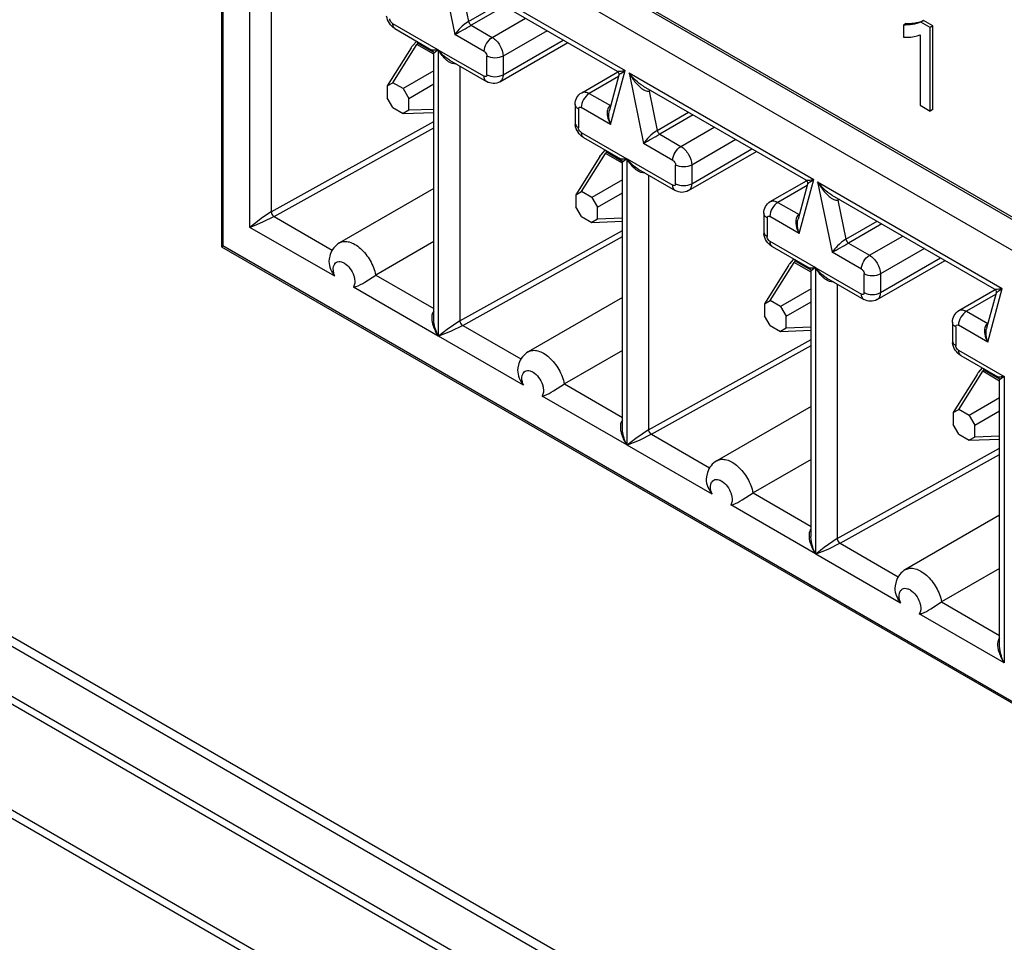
# Model space of a CAD drawing. Header units: inches. Extents: x 0 to 34, y 0 to 22.
# Tile 61 of 125: x 22.322 to 22.704, y 16.02 to 16.377. Entities that reach past the tile are written whole.
import ezdxf

# ---------------------------------------------------------------- set-up
doc = ezdxf.new("R2010")
doc.units = ezdxf.units.IN
doc.header["$LTSCALE"] = 1.87
doc.header["$MEASUREMENT"] = 0
doc.layers.get('0').update_dxf_attribs({"linetype": 'CONTINUOUS'})

msp = doc.modelspace()

# ---------------------------------------------------------------- linework, layer by layer
at = {"color": 7, "linetype": 'CONTINUOUS'}
for p, q in [((22.40052, 16.47731), (22.40052, 16.28906)), ((23.45615, 15.86781), (22.40052, 16.47731)), ((22.40105, 16.46415), (22.40105, 16.28936)), ((22.46891, 16.43702), (23.45545, 15.86741)), ((23.44501, 15.86138), (22.45847, 16.43099)), ((22.41157, 16.29655), (22.41157, 16.40865)), ((22.41984, 16.40188), (22.41984, 16.30253)), ((22.48534, 16.3986), (22.49093, 16.37127)), ((22.48534, 16.3986), (22.55687, 16.3573)), ((22.49089, 16.39341), (22.55377, 16.35709)), ((22.49316, 16.39149), (22.49626, 16.37632)), ((22.49626, 16.37632), (22.50837, 16.38331)), ((22.51015, 16.38228), (22.49727, 16.37484)), ((22.46682, 16.37554), (22.48449, 16.36534)), ((22.49727, 16.37484), (22.50545, 16.37012)), ((22.50545, 16.37012), (22.51833, 16.37756)), ((22.66575, 16.37546), (22.66469, 16.37485)), ((22.66469, 16.37485), (22.66469, 16.37018)), ((22.66575, 16.37546), (22.66742, 16.37555)), ((22.67254, 16.37663), (22.67148, 16.37602)), ((22.67508, 16.37394), (22.67148, 16.37602)), ((22.67614, 16.37455), (22.67254, 16.37663)), ((22.67614, 16.37455), (22.67508, 16.37394)), ((22.67614, 16.34222), (22.67614, 16.37455)), ((22.46774, 16.37352), (22.48206, 16.36525)), ((22.50232, 16.36469), (22.49093, 16.37127)), ((22.52668, 16.37274), (22.50962, 16.36289)), ((22.6712, 16.37109), (22.6712, 16.34385)), ((22.67508, 16.34161), (22.67508, 16.37394)), ((22.46691, 16.35259), (22.47618, 16.36738)), ((22.47453, 16.36686), (22.47616, 16.36865)), ((22.47643, 16.36782), (22.47618, 16.36738)), ((22.48276, 16.36358), (22.47618, 16.36738)), ((22.4765, 16.36797), (22.47643, 16.36782)), ((22.47664, 16.36838), (22.4765, 16.36797)), ((22.4765, 16.36797), (22.47662, 16.36794)), ((22.477, 16.36817), (22.47662, 16.36794)), ((22.47662, 16.36794), (22.4827, 16.36443)), ((22.5084, 16.35295), (22.53468, 16.36812)), ((22.50962, 16.35565), (22.53295, 16.36912)), ((22.47401, 16.36613), (22.46473, 16.35134)), ((22.47401, 16.36613), (22.47435, 16.36662)), ((22.48449, 16.36534), (22.48276, 16.36402)), ((22.48276, 16.26111), (22.48276, 16.36403)), ((22.48449, 16.36534), (22.48449, 16.25444)), ((22.48464, 16.25436), (22.48464, 16.36525)), ((22.48464, 16.36525), (22.50232, 16.35505)), ((22.48891, 16.36129), (22.50323, 16.35302)), ((22.50336, 16.35565), (22.50336, 16.36289)), ((22.50962, 16.36289), (22.50962, 16.35565)), ((22.48276, 16.35713), (22.47091, 16.35028)), ((22.49292, 16.35898), (22.49292, 16.26034)), ((22.54008, 16.34871), (22.55411, 16.35681)), ((22.55444, 16.35547), (22.55081, 16.34189)), ((22.55128, 16.33642), (22.55687, 16.3573)), ((22.55444, 16.35546), (22.55513, 16.35609)), ((22.55528, 16.3562), (22.55687, 16.3573)), ((22.55842, 16.35641), (22.56401, 16.32907)), ((22.55842, 16.35641), (22.62995, 16.31511)), ((22.46473, 16.35134), (22.46691, 16.35259)), ((22.47091, 16.35028), (22.46691, 16.35259)), ((22.47308, 16.34652), (22.48276, 16.3521)), ((22.5543, 16.35493), (22.54303, 16.34842)), ((22.46473, 16.35134), (22.46473, 16.34672)), ((22.47091, 16.35028), (22.47308, 16.34652)), ((22.54303, 16.34842), (22.55121, 16.3437)), ((22.56396, 16.35121), (22.62685, 16.3149)), ((22.56687, 16.34953), (22.56623, 16.3493)), ((22.56623, 16.3493), (22.56934, 16.33412)), ((22.46691, 16.34295), (22.46473, 16.34672)), ((22.47308, 16.3419), (22.47308, 16.34652)), ((22.53756, 16.3442), (22.53756, 16.33697)), ((22.46691, 16.34295), (22.47091, 16.34064)), ((22.47308, 16.3419), (22.47091, 16.34064)), ((22.47091, 16.34064), (22.48276, 16.34107)), ((22.48276, 16.34225), (22.47308, 16.3419)), ((22.53885, 16.34239), (22.53885, 16.33516)), ((22.55128, 16.33642), (22.5399, 16.34299)), ((22.56934, 16.33412), (22.58145, 16.34111)), ((22.6712, 16.34385), (22.67508, 16.34161)), ((22.67614, 16.34222), (22.67508, 16.34161)), ((22.41984, 16.30253), (22.48276, 16.33755)), ((22.58323, 16.34009), (22.57035, 16.33265)), ((22.42096, 16.30077), (22.48276, 16.33516)), ((22.5399, 16.33335), (22.55757, 16.32315)), ((22.57035, 16.33265), (22.57852, 16.32792)), ((22.57852, 16.32792), (22.59141, 16.33536)), ((22.54082, 16.33132), (22.55514, 16.32305)), ((22.57539, 16.3225), (22.56401, 16.32907)), ((22.59976, 16.33054), (22.5827, 16.32069)), ((22.53999, 16.3104), (22.54926, 16.32519)), ((22.54761, 16.32467), (22.54924, 16.32646)), ((22.54951, 16.32563), (22.54926, 16.32519)), ((22.55584, 16.32139), (22.54926, 16.32519)), ((22.54957, 16.32577), (22.54951, 16.32563)), ((22.54972, 16.32618), (22.54957, 16.32577)), ((22.54957, 16.32578), (22.54969, 16.32575)), ((22.55008, 16.32597), (22.54969, 16.32575)), ((22.54969, 16.32575), (22.55578, 16.32224)), ((22.58148, 16.31076), (22.60775, 16.32593)), ((22.5827, 16.31346), (22.60602, 16.32693)), ((22.54709, 16.32393), (22.53781, 16.30914)), ((22.54709, 16.32393), (22.54743, 16.32443)), ((22.55757, 16.32315), (22.55584, 16.32183)), ((22.55584, 16.21892), (22.55584, 16.32184)), ((22.55757, 16.32315), (22.55757, 16.21225)), ((22.55772, 16.21216), (22.55772, 16.32306)), ((22.55772, 16.32306), (22.57539, 16.31286)), ((22.56198, 16.3191), (22.57631, 16.31083)), ((22.57644, 16.31346), (22.57644, 16.32069)), ((22.5827, 16.32069), (22.5827, 16.31346)), ((22.55584, 16.31493), (22.54399, 16.30809)), ((22.566, 16.31678), (22.566, 16.21814)), ((22.61315, 16.30652), (22.62719, 16.31462)), ((22.62436, 16.29423), (22.62995, 16.31511)), ((22.62752, 16.31327), (22.62821, 16.3139)), ((22.62836, 16.31401), (22.62995, 16.31511)), ((22.63149, 16.31422), (22.63709, 16.28688)), ((22.63149, 16.31422), (22.70303, 16.27291)), ((22.48276, 16.3116), (22.4463, 16.29055)), ((22.53781, 16.30914), (22.53999, 16.3104)), ((22.54399, 16.30809), (22.53999, 16.3104)), ((22.54616, 16.30432), (22.55584, 16.30991)), ((22.62738, 16.31273), (22.61611, 16.30623)), ((22.62752, 16.31327), (22.62388, 16.2997)), ((22.53781, 16.30914), (22.53781, 16.30452)), ((22.54399, 16.30809), (22.54616, 16.30432)), ((22.61611, 16.30623), (22.62428, 16.3015)), ((22.63704, 16.30902), (22.69993, 16.27271)), ((22.63994, 16.30734), (22.63931, 16.3071)), ((22.63931, 16.3071), (22.64242, 16.29193)), ((22.41984, 16.30253), (22.41643, 16.3003)), ((22.53999, 16.30076), (22.53781, 16.30452)), ((22.54616, 16.2997), (22.54616, 16.30432)), ((22.61063, 16.30201), (22.61063, 16.29477)), ((22.41643, 16.29851), (22.41322, 16.29716)), ((22.41643, 16.3003), (22.41328, 16.29796)), ((22.42097, 16.30076), (22.41643, 16.29851)), ((22.42096, 16.30077), (22.44348, 16.28776)), ((22.53999, 16.30076), (22.54399, 16.29845)), ((22.54616, 16.2997), (22.54399, 16.29845)), ((22.54399, 16.29845), (22.55584, 16.29888)), ((22.55584, 16.30006), (22.54616, 16.2997)), ((22.61193, 16.3002), (22.61193, 16.29297)), ((22.62436, 16.29423), (22.61298, 16.3008)), ((22.64242, 16.29193), (22.65453, 16.29892)), ((22.41328, 16.29796), (22.41157, 16.29655)), ((22.41322, 16.29716), (22.41157, 16.29655)), ((22.44441, 16.27758), (22.41157, 16.29655)), ((22.49292, 16.26034), (22.55584, 16.29536)), ((22.65631, 16.29789), (22.64342, 16.29045)), ((22.48276, 16.29103), (22.46029, 16.27806)), ((22.49404, 16.25857), (22.55584, 16.29297)), ((22.61298, 16.29116), (22.63065, 16.28095)), ((22.6516, 16.28573), (22.66449, 16.29317)), ((22.40052, 16.28906), (22.40105, 16.28936)), ((22.40052, 16.28906), (23.45615, 15.67955)), ((23.44501, 15.68659), (22.40105, 16.28936)), ((22.61389, 16.28913), (22.62822, 16.28086)), ((22.64847, 16.28031), (22.63709, 16.28688)), ((22.64342, 16.29045), (22.6516, 16.28573)), ((22.67284, 16.28835), (22.65578, 16.2785)), ((22.44224, 16.28429), (22.44217, 16.28338)), ((22.44263, 16.28597), (22.44223, 16.28428)), ((22.61306, 16.26821), (22.62234, 16.28299)), ((22.62069, 16.28247), (22.62232, 16.28426)), ((22.62259, 16.28344), (22.62234, 16.28299)), ((22.62892, 16.2792), (22.62234, 16.28299)), ((22.62265, 16.28358), (22.62259, 16.28344)), ((22.62279, 16.28399), (22.62265, 16.28358)), ((22.62265, 16.28358), (22.62277, 16.28356)), ((22.62316, 16.28378), (22.62277, 16.28356)), ((22.62277, 16.28356), (22.62885, 16.28004)), ((22.65455, 16.26856), (22.68083, 16.28373)), ((22.65578, 16.27127), (22.6791, 16.28473)), ((22.62016, 16.28174), (22.61089, 16.26695)), ((22.62016, 16.28174), (22.6205, 16.28223)), ((22.63065, 16.28095), (22.62892, 16.27964)), ((22.62892, 16.17673), (22.62892, 16.27964)), ((22.63065, 16.28095), (22.63065, 16.17006)), ((22.6308, 16.16997), (22.6308, 16.28087)), ((22.6308, 16.28087), (22.64847, 16.27066)), ((22.45607, 16.27536), (22.46029, 16.27806)), ((22.46029, 16.27806), (22.48276, 16.26509)), ((22.63506, 16.27691), (22.64939, 16.26864)), ((22.64951, 16.27127), (22.64951, 16.2785)), ((22.65578, 16.2785), (22.65578, 16.27127)), ((22.48449, 16.25444), (22.45165, 16.27341)), ((22.62892, 16.27274), (22.61706, 16.2659)), ((22.63907, 16.27459), (22.63907, 16.17595)), ((22.68623, 16.26432), (22.70026, 16.27243)), ((22.69743, 16.25204), (22.70303, 16.27291)), ((22.70059, 16.27107), (22.70129, 16.2717)), ((22.70144, 16.27181), (22.70303, 16.27291)), ((22.55584, 16.26941), (22.51938, 16.24835)), ((22.61089, 16.26695), (22.61306, 16.26821)), ((22.61706, 16.2659), (22.61306, 16.26821)), ((22.61924, 16.26213), (22.62892, 16.26772)), ((22.70045, 16.27054), (22.68918, 16.26403)), ((22.7006, 16.27108), (22.69696, 16.25751)), ((22.61089, 16.26695), (22.61089, 16.26233)), ((22.61706, 16.2659), (22.61924, 16.26213)), ((22.68918, 16.26403), (22.69736, 16.25931)), ((22.48283, 16.2599), (22.48276, 16.26112)), ((22.49292, 16.26034), (22.48792, 16.25696)), ((22.61306, 16.25856), (22.61089, 16.26233)), ((22.61924, 16.25751), (22.61924, 16.26213)), ((22.48792, 16.25696), (22.48464, 16.25436)), ((22.49405, 16.25857), (22.48924, 16.2562)), ((22.49404, 16.25857), (22.51656, 16.24557)), ((22.61306, 16.25856), (22.61706, 16.25625)), ((22.61924, 16.25751), (22.61706, 16.25625)), ((22.61706, 16.25625), (22.62892, 16.25669)), ((22.62892, 16.25786), (22.61924, 16.25751)), ((22.68371, 16.25981), (22.68371, 16.25258)), ((22.68501, 16.258), (22.68501, 16.25077)), ((22.69743, 16.25204), (22.68605, 16.25861)), ((22.48924, 16.2562), (22.48464, 16.25436)), ((22.51749, 16.23539), (22.48464, 16.25436)), ((22.566, 16.21814), (22.62892, 16.25316)), ((22.55584, 16.24884), (22.53337, 16.23587)), ((22.56712, 16.21638), (22.62892, 16.25077)), ((22.68605, 16.24896), (22.70372, 16.23876)), ((22.68697, 16.24694), (22.70129, 16.23867)), ((22.51531, 16.24209), (22.51525, 16.24119)), ((22.51571, 16.24377), (22.51531, 16.24209)), ((22.69376, 16.24028), (22.6954, 16.24207)), ((22.69566, 16.24124), (22.69542, 16.2408)), ((22.69573, 16.24139), (22.69566, 16.24124)), ((22.69587, 16.2418), (22.69573, 16.24139)), ((22.69573, 16.24139), (22.69585, 16.24136)), ((22.69624, 16.24159), (22.69585, 16.24136)), ((22.69585, 16.24136), (22.70193, 16.23785)), ((22.69324, 16.23955), (22.68396, 16.22476)), ((22.68614, 16.22601), (22.69542, 16.2408)), ((22.69324, 16.23955), (22.69358, 16.24004)), ((22.70199, 16.237), (22.69542, 16.2408)), ((22.70372, 16.23876), (22.70199, 16.23744)), ((22.70199, 16.13453), (22.70199, 16.23745)), ((22.70372, 16.23876), (22.70372, 16.12786)), ((22.52914, 16.23316), (22.53337, 16.23587)), ((22.53337, 16.23587), (22.55584, 16.22289)), ((26.88016, 13.50076), (22.14961, 16.23212)), ((26.88578, 13.50132), (22.15524, 16.23268)), ((22.55757, 16.21225), (22.52472, 16.23121)), ((22.70199, 16.23055), (22.69014, 16.2237)), ((22.62892, 16.22721), (22.59245, 16.20616)), ((22.68396, 16.22476), (22.68614, 16.22601)), ((22.69014, 16.2237), (22.68614, 16.22601)), ((22.13297, 16.22252), (26.86352, 13.49116)), ((22.68396, 16.22476), (22.68396, 16.22014)), ((22.69014, 16.2237), (22.69232, 16.21993)), ((22.69232, 16.21993), (22.70199, 16.22552)), ((22.1311, 16.22054), (26.86164, 13.48918)), ((22.55591, 16.21771), (22.55584, 16.21892)), ((22.566, 16.21814), (22.561, 16.21477)), ((22.68614, 16.21637), (22.68396, 16.22014)), ((22.69232, 16.21531), (22.69232, 16.21993)), ((22.561, 16.21477), (22.55772, 16.21216)), ((22.56712, 16.21638), (22.56232, 16.21401)), ((22.56712, 16.21638), (22.58964, 16.20338)), ((22.68614, 16.21637), (22.69014, 16.21406)), ((22.69232, 16.21531), (22.69014, 16.21406)), ((22.69014, 16.21406), (22.70199, 16.21449)), ((22.70199, 16.21567), (22.69232, 16.21531)), ((22.56232, 16.21401), (22.55772, 16.21216)), ((22.59057, 16.1932), (22.55772, 16.21216)), ((22.63907, 16.17595), (22.70199, 16.21097)), ((22.62892, 16.20665), (22.60645, 16.19367)), ((22.64019, 16.17419), (22.70199, 16.20858)), ((22.58839, 16.1999), (22.58832, 16.19899)), ((22.58879, 16.20158), (22.58839, 16.1999)), ((22.60222, 16.19097), (22.60645, 16.19367)), ((22.60645, 16.19367), (22.62892, 16.1807)), ((26.84382, 13.45831), (22.11328, 16.18967)), ((22.63065, 16.17006), (22.5978, 16.18902)), ((26.84305, 13.45565), (22.1125, 16.187)), ((22.70199, 16.18502), (22.66553, 16.16397)), ((22.62899, 16.17551), (22.62891, 16.17673)), ((22.63408, 16.17257), (22.6308, 16.16997)), ((22.63907, 16.17595), (22.63408, 16.17257)), ((22.6402, 16.17418), (22.6354, 16.17181)), ((22.64019, 16.17419), (22.66272, 16.16118)), ((22.6354, 16.17181), (22.6308, 16.16997)), ((22.66364, 16.151), (22.6308, 16.16997)), ((22.70199, 16.16445), (22.67952, 16.15148)), ((22.66147, 16.15771), (22.6614, 16.1568)), ((22.66186, 16.15939), (22.66146, 16.1577)), ((22.6753, 16.14878), (22.67952, 16.15148)), ((22.67952, 16.15148), (22.70199, 16.1385)), ((22.70372, 16.12786), (22.67088, 16.14683)), ((22.70206, 16.13332), (22.70199, 16.13454))]:
    msp.add_line(p, q, dxfattribs=at)
for points in [[(22.48205, 16.36525), (22.48213, 16.3652), (22.48231, 16.36506), (22.48247, 16.36488), (22.4826, 16.36468), (22.48269, 16.36446), (22.48275, 16.36424), (22.48276, 16.36402)], [(22.55376, 16.3571), (22.55385, 16.35705), (22.55404, 16.3569)], [(22.55404, 16.3569), (22.55421, 16.3567), (22.55435, 16.35647), (22.55445, 16.3562), (22.55449, 16.35593), (22.55448, 16.35567), (22.55444, 16.35546)], [(22.55513, 16.32306), (22.55521, 16.32301), (22.55539, 16.32286), (22.55555, 16.32269), (22.55568, 16.32249), (22.55577, 16.32227), (22.55582, 16.32204), (22.55584, 16.32183)], [(22.62684, 16.31491), (22.62692, 16.31485), (22.62711, 16.3147)], [(22.62711, 16.3147), (22.62729, 16.31451), (22.62743, 16.31427), (22.62752, 16.31401), (22.62757, 16.31374), (22.62756, 16.31347), (22.62752, 16.31327)], [(22.62821, 16.28087), (22.62829, 16.28081), (22.62847, 16.28067), (22.62863, 16.28049), (22.62875, 16.28029), (22.62885, 16.28007), (22.6289, 16.27985), (22.62892, 16.27964)], [(22.69992, 16.27271), (22.7, 16.27266), (22.70019, 16.27251)], [(22.70019, 16.27251), (22.70036, 16.27231), (22.7005, 16.27208), (22.7006, 16.27182), (22.70064, 16.27154), (22.70064, 16.27128), (22.7006, 16.27107)], [(22.70128, 16.23867), (22.70137, 16.23862), (22.70155, 16.23848), (22.7017, 16.2383), (22.70183, 16.2381), (22.70192, 16.23788), (22.70198, 16.23766), (22.70199, 16.23744)]]:
    msp.add_lwpolyline(points, dxfattribs=at)
for centre, radius, start, end in [((22.28918, 16.73629), 0.41707, 298.9296, 299.929), ((22.48228, 16.36073), 0.00988, 141.6309, 143.3799), ((22.54351, 16.33697), 0.00596, 180.0525, 187.3232), ((22.36226, 16.6941), 0.41707, 298.9296, 299.929), ((22.55536, 16.31854), 0.00988, 141.6309, 143.3799), ((22.61659, 16.29478), 0.00596, 180.0525, 187.3232), ((22.43534, 16.65191), 0.41707, 298.9296, 299.929), ((22.44644, 16.28098), 0.00248, 144.9659, 151.3105), ((22.62843, 16.27634), 0.00988, 141.6309, 143.3799), ((22.49182, 16.26173), 0.00985, 188.0901, 191.3243), ((22.68967, 16.25259), 0.00596, 180.0525, 187.3232), ((22.51952, 16.23879), 0.00248, 144.9659, 151.3105), ((22.70151, 16.23415), 0.00988, 141.6309, 143.3799), ((22.56489, 16.21954), 0.00985, 188.0901, 191.3243), ((22.5926, 16.19659), 0.00248, 144.9659, 151.3105), ((22.63797, 16.17734), 0.00985, 188.0901, 191.3243), ((22.66567, 16.1544), 0.00248, 144.9659, 151.3105), ((22.71105, 16.13515), 0.00985, 188.0901, 191.3243)]:
    msp.add_arc(centre, radius, start, end, dxfattribs=at)
for points, knots in [([(22.46774, 16.37352), (22.46687, 16.37402), (22.46539, 16.37547), (22.46466, 16.37741), (22.46453, 16.37841)], [0, 0, 0, 0, 0.498876, 1, 1, 1, 1]), ([(22.46682, 16.37554), (22.46667, 16.37563), (22.46613, 16.37609), (22.46578, 16.37681), (22.46578, 16.37735)], [0, 0, 0, 0, 0.240527, 1, 1, 1, 1]), ([(22.46682, 16.37554), (22.46682, 16.37512), (22.46692, 16.37434), (22.46744, 16.37369), (22.46774, 16.37352)], [0, 0, 0, 0, 0.550791, 1, 1, 1, 1]), ([(22.49626, 16.37632), (22.49509, 16.37564), (22.49321, 16.37401), (22.49155, 16.37218), (22.49093, 16.37127)], [0, 0, 0, 0, 0.551565, 1, 1, 1, 1]), ([(22.49626, 16.37632), (22.49636, 16.37586), (22.49668, 16.37529), (22.49715, 16.37491), (22.49727, 16.37484)], [0, 0, 0, 0, 0.772033, 1, 1, 1, 1]), ([(22.67148, 16.37602), (22.67043, 16.3756), (22.66817, 16.37505), (22.66586, 16.37488), (22.66469, 16.37485)], [0, 0, 0, 0, 0.489418, 1, 1, 1, 1]), ([(22.66742, 16.37555), (22.66787, 16.37558), (22.66961, 16.37576), (22.67134, 16.37615), (22.67254, 16.37663)], [0, 0, 0, 0, 0.256619, 1, 1, 1, 1]), ([(22.66469, 16.37018), (22.66526, 16.37016), (22.66745, 16.37015), (22.66968, 16.3705), (22.6712, 16.37109)], [0, 0, 0, 0, 0.260354, 1, 1, 1, 1]), ([(22.50232, 16.36469), (22.50232, 16.36577), (22.50305, 16.36789), (22.50452, 16.36958), (22.50545, 16.37012)], [0, 0, 0, 0, 0.49985, 1, 1, 1, 1]), ([(22.50545, 16.37012), (22.50669, 16.3694), (22.50865, 16.36714), (22.50962, 16.36432), (22.50962, 16.36289)], [0, 0, 0, 0, 0.499865, 1, 1, 1, 1]), ([(22.48449, 16.36534), (22.48399, 16.36524), (22.48321, 16.36512), (22.48232, 16.3651), (22.48205, 16.36525)], [0, 0, 0, 0, 0.618643, 1, 1, 1, 1]), ([(22.50232, 16.36469), (22.50246, 16.36461), (22.50301, 16.36415), (22.50336, 16.36343), (22.50336, 16.36289)], [0, 0, 0, 0, 0.240527, 1, 1, 1, 1]), ([(22.49142, 16.35984), (22.49042, 16.35972), (22.48902, 16.3603), (22.48795, 16.36112), (22.48768, 16.36135)], [0, 0, 0, 0, 0.738226, 1, 1, 1, 1]), ([(22.50962, 16.36289), (22.50869, 16.36235), (22.50649, 16.36192), (22.50429, 16.36235), (22.50336, 16.36289)], [0, 0, 0, 0, 0.499856, 1, 1, 1, 1]), ([(22.50336, 16.35565), (22.50336, 16.35541), (22.50316, 16.35479), (22.50253, 16.35493), (22.50232, 16.35505)], [0, 0, 0, 0, 0.499985, 1, 1, 1, 1]), ([(22.50336, 16.35565), (22.50429, 16.35512), (22.50649, 16.35469), (22.50869, 16.35512), (22.50962, 16.35565)], [0, 0, 0, 0, 0.499856, 1, 1, 1, 1]), ([(22.50962, 16.35565), (22.50962, 16.35509), (22.50949, 16.35404), (22.5088, 16.35318), (22.5084, 16.35295)], [0, 0, 0, 0, 0.550796, 1, 1, 1, 1]), ([(22.55376, 16.3571), (22.5539, 16.35702), (22.5543, 16.35699), (22.55533, 16.35702), (22.55623, 16.35717), (22.55687, 16.3573)], [0, 0, 0, 0, 0.144049, 0.369274, 1, 1, 1, 1]), ([(22.55842, 16.35641), (22.55914, 16.35508), (22.56078, 16.35265), (22.56292, 16.3505), (22.56417, 16.34981)], [0, 0, 0, 0, 0.513889, 1, 1, 1, 1]), ([(22.50323, 16.35302), (22.50293, 16.3532), (22.50242, 16.35384), (22.50232, 16.35463), (22.50232, 16.35505)], [0, 0, 0, 0, 0.449222, 1, 1, 1, 1]), ([(22.5084, 16.35295), (22.50763, 16.3525), (22.5058, 16.35204), (22.50401, 16.35258), (22.50323, 16.35302)], [0, 0, 0, 0, 0.500369, 1, 1, 1, 1]), ([(22.53756, 16.3442), (22.53756, 16.34509), (22.53798, 16.34691), (22.5393, 16.34827), (22.54008, 16.34871)], [0, 0, 0, 0, 0.499568, 1, 1, 1, 1]), ([(22.54303, 16.34842), (22.5421, 16.34788), (22.54063, 16.34619), (22.5399, 16.34407), (22.5399, 16.34299)], [0, 0, 0, 0, 0.499862, 1, 1, 1, 1]), ([(22.54008, 16.34871), (22.54048, 16.34894), (22.54157, 16.34911), (22.54254, 16.3487), (22.54303, 16.34842)], [0, 0, 0, 0, 0.449211, 1, 1, 1, 1]), ([(22.56417, 16.34981), (22.56434, 16.34971), (22.56497, 16.34939), (22.56573, 16.34919), (22.56623, 16.3493)], [0, 0, 0, 0, 0.278875, 1, 1, 1, 1]), ([(22.53885, 16.34239), (22.53849, 16.3426), (22.53786, 16.34309), (22.53756, 16.34385), (22.53756, 16.3442)], [0, 0, 0, 0, 0.550784, 1, 1, 1, 1]), ([(22.53885, 16.34239), (22.53885, 16.34264), (22.53905, 16.34326), (22.53968, 16.34312), (22.5399, 16.34299)], [0, 0, 0, 0, 0.499985, 1, 1, 1, 1]), ([(22.55121, 16.3437), (22.55074, 16.34343), (22.55, 16.3424), (22.54991, 16.34122), (22.54994, 16.34061)], [0, 0, 0, 0, 0.469576, 1, 1, 1, 1]), ([(22.54994, 16.34061), (22.54995, 16.34025), (22.55014, 16.33879), (22.55071, 16.33739), (22.55128, 16.33642)], [0, 0, 0, 0, 0.242651, 1, 1, 1, 1]), ([(22.53756, 16.33697), (22.53756, 16.33662), (22.53786, 16.33585), (22.53849, 16.33537), (22.53885, 16.33516)], [0, 0, 0, 0, 0.449229, 1, 1, 1, 1]), ([(22.54082, 16.33132), (22.53995, 16.33182), (22.53847, 16.33328), (22.53773, 16.33522), (22.53761, 16.33621)], [0, 0, 0, 0, 0.498876, 1, 1, 1, 1]), ([(22.5399, 16.33335), (22.53975, 16.33344), (22.53921, 16.3339), (22.53885, 16.33462), (22.53885, 16.33516)], [0, 0, 0, 0, 0.240527, 1, 1, 1, 1]), ([(22.5399, 16.33335), (22.5399, 16.33293), (22.54, 16.33214), (22.54052, 16.3315), (22.54081, 16.33132)], [0, 0, 0, 0, 0.550791, 1, 1, 1, 1]), ([(22.56934, 16.33412), (22.56817, 16.33344), (22.56629, 16.33181), (22.56463, 16.32998), (22.56401, 16.32907)], [0, 0, 0, 0, 0.551565, 1, 1, 1, 1]), ([(22.56934, 16.33412), (22.56943, 16.33366), (22.56975, 16.3331), (22.57023, 16.33272), (22.57035, 16.33265)], [0, 0, 0, 0, 0.772033, 1, 1, 1, 1]), ([(22.57539, 16.3225), (22.57539, 16.32357), (22.57613, 16.32569), (22.57759, 16.32739), (22.57852, 16.32792)], [0, 0, 0, 0, 0.49985, 1, 1, 1, 1]), ([(22.57852, 16.32792), (22.57976, 16.32721), (22.58172, 16.32495), (22.5827, 16.32212), (22.5827, 16.32069)], [0, 0, 0, 0, 0.499865, 1, 1, 1, 1]), ([(22.55757, 16.32315), (22.55707, 16.32305), (22.55628, 16.32293), (22.5554, 16.3229), (22.55513, 16.32306)], [0, 0, 0, 0, 0.618643, 1, 1, 1, 1]), ([(22.57539, 16.3225), (22.57554, 16.32241), (22.57609, 16.32195), (22.57644, 16.32123), (22.57644, 16.32069)], [0, 0, 0, 0, 0.240527, 1, 1, 1, 1]), ([(22.5645, 16.31765), (22.5635, 16.31753), (22.5621, 16.3181), (22.56103, 16.31892), (22.56076, 16.31916)], [0, 0, 0, 0, 0.738226, 1, 1, 1, 1]), ([(22.5827, 16.32069), (22.58177, 16.32016), (22.57957, 16.31973), (22.57737, 16.32016), (22.57644, 16.32069)], [0, 0, 0, 0, 0.499856, 1, 1, 1, 1]), ([(22.57644, 16.31346), (22.57644, 16.31321), (22.57624, 16.31259), (22.57561, 16.31273), (22.57539, 16.31286)], [0, 0, 0, 0, 0.499985, 1, 1, 1, 1]), ([(22.57644, 16.31346), (22.57737, 16.31292), (22.57957, 16.3125), (22.58177, 16.31292), (22.5827, 16.31346)], [0, 0, 0, 0, 0.499856, 1, 1, 1, 1]), ([(22.5827, 16.31346), (22.5827, 16.3129), (22.58256, 16.31185), (22.58188, 16.31099), (22.58148, 16.31076)], [0, 0, 0, 0, 0.550796, 1, 1, 1, 1]), ([(22.62684, 16.31491), (22.62697, 16.31483), (22.62738, 16.3148), (22.62841, 16.31483), (22.6293, 16.31498), (22.62995, 16.31511)], [0, 0, 0, 0, 0.144049, 0.369274, 1, 1, 1, 1]), ([(22.63149, 16.31422), (22.63222, 16.31289), (22.63386, 16.31045), (22.63599, 16.30831), (22.63724, 16.30761)], [0, 0, 0, 0, 0.513889, 1, 1, 1, 1]), ([(22.57631, 16.31083), (22.57601, 16.311), (22.5755, 16.31165), (22.57539, 16.31243), (22.57539, 16.31286)], [0, 0, 0, 0, 0.449222, 1, 1, 1, 1]), ([(22.58148, 16.31076), (22.5807, 16.31031), (22.57887, 16.30984), (22.57708, 16.31038), (22.57631, 16.31083)], [0, 0, 0, 0, 0.500369, 1, 1, 1, 1]), ([(22.61063, 16.30201), (22.61063, 16.3029), (22.61106, 16.30472), (22.61238, 16.30607), (22.61315, 16.30652)], [0, 0, 0, 0, 0.499568, 1, 1, 1, 1]), ([(22.61611, 16.30623), (22.61518, 16.30569), (22.61371, 16.30399), (22.61298, 16.30187), (22.61298, 16.3008)], [0, 0, 0, 0, 0.499862, 1, 1, 1, 1]), ([(22.61315, 16.30652), (22.61355, 16.30675), (22.61464, 16.30691), (22.61562, 16.30651), (22.61611, 16.30623)], [0, 0, 0, 0, 0.449211, 1, 1, 1, 1]), ([(22.63724, 16.30761), (22.63742, 16.30752), (22.63805, 16.3072), (22.6388, 16.307), (22.63931, 16.3071)], [0, 0, 0, 0, 0.278875, 1, 1, 1, 1]), ([(22.41984, 16.30253), (22.41984, 16.30237), (22.41998, 16.30167), (22.42042, 16.301), (22.42089, 16.30072)], [0, 0, 0, 0, 0.232913, 1, 1, 1, 1]), ([(22.61193, 16.3002), (22.61156, 16.30041), (22.61094, 16.30089), (22.61063, 16.30166), (22.61063, 16.30201)], [0, 0, 0, 0, 0.550784, 1, 1, 1, 1]), ([(22.61193, 16.3002), (22.61193, 16.30045), (22.61213, 16.30106), (22.61276, 16.30092), (22.61298, 16.3008)], [0, 0, 0, 0, 0.499985, 1, 1, 1, 1]), ([(22.62428, 16.3015), (22.62381, 16.30123), (22.62308, 16.30021), (22.62299, 16.29903), (22.62301, 16.29842)], [0, 0, 0, 0, 0.469576, 1, 1, 1, 1]), ([(22.62301, 16.29842), (22.62303, 16.29806), (22.62321, 16.29659), (22.62379, 16.29519), (22.62436, 16.29423)], [0, 0, 0, 0, 0.242651, 1, 1, 1, 1]), ([(22.61063, 16.29477), (22.61063, 16.29443), (22.61094, 16.29366), (22.61156, 16.29318), (22.61193, 16.29297)], [0, 0, 0, 0, 0.449229, 1, 1, 1, 1]), ([(22.44629, 16.29054), (22.44543, 16.29004), (22.44389, 16.28871), (22.44295, 16.28691), (22.44263, 16.28597)], [0, 0, 0, 0, 0.500993, 1, 1, 1, 1]), ([(22.4463, 16.29054), (22.44682, 16.29085), (22.4481, 16.29122), (22.4502, 16.29095), (22.45238, 16.28997), (22.45534, 16.28774), (22.45839, 16.28381), (22.4599, 16.28002), (22.46029, 16.27806)], [0, 0, 0, 0, 0.087005, 0.184365, 0.297407, 0.426126, 0.713337, 1, 1, 1, 1]), ([(22.61389, 16.28913), (22.61303, 16.28963), (22.61154, 16.29109), (22.61081, 16.29303), (22.61068, 16.29402)], [0, 0, 0, 0, 0.498876, 1, 1, 1, 1]), ([(22.61298, 16.29116), (22.61283, 16.29124), (22.61228, 16.2917), (22.61193, 16.29243), (22.61193, 16.29297)], [0, 0, 0, 0, 0.240527, 1, 1, 1, 1]), ([(22.61298, 16.29116), (22.61298, 16.29073), (22.61308, 16.28995), (22.61359, 16.2893), (22.61389, 16.28913)], [0, 0, 0, 0, 0.550791, 1, 1, 1, 1]), ([(22.64242, 16.29193), (22.64124, 16.29125), (22.63937, 16.28962), (22.63771, 16.28779), (22.63709, 16.28688)], [0, 0, 0, 0, 0.551565, 1, 1, 1, 1]), ([(22.64242, 16.29193), (22.64251, 16.29147), (22.64283, 16.2909), (22.64331, 16.29052), (22.64342, 16.29045)], [0, 0, 0, 0, 0.772033, 1, 1, 1, 1]), ([(22.44441, 16.28241), (22.44459, 16.28266), (22.44507, 16.28311), (22.44605, 16.28337), (22.44714, 16.28319), (22.44872, 16.28242), (22.45049, 16.28065), (22.45145, 16.27883), (22.45179, 16.27783)], [0, 0, 0, 0, 0.091088, 0.182804, 0.28615, 0.406728, 0.69233, 1, 1, 1, 1]), ([(22.64847, 16.28031), (22.64847, 16.28138), (22.6492, 16.2835), (22.65067, 16.28519), (22.6516, 16.28573)], [0, 0, 0, 0, 0.49985, 1, 1, 1, 1]), ([(22.6516, 16.28573), (22.65284, 16.28502), (22.6548, 16.28276), (22.65578, 16.27993), (22.65578, 16.2785)], [0, 0, 0, 0, 0.499865, 1, 1, 1, 1]), ([(22.44441, 16.27758), (22.44425, 16.27801), (22.4438, 16.27947), (22.44374, 16.28121), (22.44427, 16.28217)], [0, 0, 0, 0, 0.292671, 1, 1, 1, 1]), ([(22.63065, 16.28095), (22.63015, 16.28086), (22.62936, 16.28074), (22.62848, 16.28071), (22.62821, 16.28086)], [0, 0, 0, 0, 0.618643, 1, 1, 1, 1]), ([(22.64847, 16.28031), (22.64862, 16.28022), (22.64916, 16.27976), (22.64951, 16.27904), (22.64951, 16.2785)], [0, 0, 0, 0, 0.240527, 1, 1, 1, 1]), ([(22.45179, 16.27783), (22.45193, 16.27741), (22.45231, 16.27598), (22.45225, 16.27427), (22.45165, 16.27341)], [0, 0, 0, 0, 0.297086, 1, 1, 1, 1]), ([(22.45165, 16.27341), (22.45199, 16.27344), (22.45358, 16.27378), (22.45499, 16.27467), (22.45607, 16.27536)], [0, 0, 0, 0, 0.210289, 1, 1, 1, 1]), ([(22.63758, 16.27545), (22.63658, 16.27534), (22.63517, 16.27591), (22.63411, 16.27673), (22.63383, 16.27696)], [0, 0, 0, 0, 0.738226, 1, 1, 1, 1]), ([(22.65578, 16.2785), (22.65485, 16.27796), (22.65265, 16.27754), (22.65044, 16.27796), (22.64951, 16.2785)], [0, 0, 0, 0, 0.499856, 1, 1, 1, 1]), ([(22.69992, 16.27271), (22.70005, 16.27264), (22.70045, 16.2726), (22.70149, 16.27263), (22.70238, 16.27279), (22.70303, 16.27291)], [0, 0, 0, 0, 0.144049, 0.369274, 1, 1, 1, 1]), ([(22.64951, 16.27127), (22.64951, 16.27102), (22.64932, 16.2704), (22.64868, 16.27054), (22.64847, 16.27066)], [0, 0, 0, 0, 0.499985, 1, 1, 1, 1]), ([(22.64939, 16.26864), (22.64909, 16.26881), (22.64857, 16.26945), (22.64847, 16.27024), (22.64847, 16.27066)], [0, 0, 0, 0, 0.449222, 1, 1, 1, 1]), ([(22.65455, 16.26856), (22.65378, 16.26812), (22.65195, 16.26765), (22.65016, 16.26819), (22.64939, 16.26864)], [0, 0, 0, 0, 0.500369, 1, 1, 1, 1]), ([(22.64951, 16.27127), (22.65044, 16.27073), (22.65265, 16.2703), (22.65485, 16.27073), (22.65578, 16.27127)], [0, 0, 0, 0, 0.499856, 1, 1, 1, 1]), ([(22.65578, 16.27127), (22.65578, 16.2707), (22.65564, 16.26965), (22.65495, 16.26879), (22.65456, 16.26856)], [0, 0, 0, 0, 0.550796, 1, 1, 1, 1]), ([(22.48276, 16.2641), (22.48257, 16.26386), (22.48192, 16.26271), (22.48193, 16.26132), (22.48207, 16.26034)], [0, 0, 0, 0, 0.237942, 1, 1, 1, 1]), ([(22.68371, 16.25981), (22.68371, 16.2607), (22.68414, 16.26252), (22.68546, 16.26388), (22.68623, 16.26432)], [0, 0, 0, 0, 0.499568, 1, 1, 1, 1]), ([(22.68918, 16.26403), (22.68825, 16.26349), (22.68679, 16.2618), (22.68605, 16.25968), (22.68605, 16.25861)], [0, 0, 0, 0, 0.499862, 1, 1, 1, 1]), ([(22.68623, 16.26432), (22.68663, 16.26455), (22.68772, 16.26472), (22.6887, 16.26431), (22.68918, 16.26403)], [0, 0, 0, 0, 0.449211, 1, 1, 1, 1]), ([(22.49292, 16.26034), (22.49292, 16.26017), (22.49306, 16.25947), (22.4935, 16.25881), (22.49396, 16.25853)], [0, 0, 0, 0, 0.232913, 1, 1, 1, 1]), ([(22.48216, 16.2598), (22.48225, 16.25933), (22.48277, 16.25744), (22.48367, 16.25567), (22.48449, 16.25444)], [0, 0, 0, 0, 0.244808, 1, 1, 1, 1]), ([(22.68501, 16.258), (22.68464, 16.25822), (22.68401, 16.2587), (22.68371, 16.25947), (22.68371, 16.25981)], [0, 0, 0, 0, 0.550784, 1, 1, 1, 1]), ([(22.68501, 16.258), (22.68501, 16.25825), (22.6852, 16.25887), (22.68584, 16.25873), (22.68605, 16.25861)], [0, 0, 0, 0, 0.499985, 1, 1, 1, 1]), ([(22.69736, 16.25931), (22.69689, 16.25904), (22.69615, 16.25802), (22.69606, 16.25684), (22.69609, 16.25622)], [0, 0, 0, 0, 0.469576, 1, 1, 1, 1]), ([(22.69609, 16.25622), (22.69611, 16.25587), (22.69629, 16.2544), (22.69687, 16.253), (22.69743, 16.25204)], [0, 0, 0, 0, 0.242651, 1, 1, 1, 1]), ([(22.68371, 16.25258), (22.68371, 16.25224), (22.68401, 16.25147), (22.68464, 16.25098), (22.68501, 16.25077)], [0, 0, 0, 0, 0.449229, 1, 1, 1, 1]), ([(22.51937, 16.24835), (22.5199, 16.24865), (22.52118, 16.24903), (22.52328, 16.24876), (22.52545, 16.24778), (22.52842, 16.24555), (22.53147, 16.24161), (22.53298, 16.23783), (22.53337, 16.23587)], [0, 0, 0, 0, 0.087005, 0.184365, 0.297407, 0.426126, 0.713337, 1, 1, 1, 1]), ([(22.68697, 16.24694), (22.68611, 16.24744), (22.68462, 16.24889), (22.68389, 16.25083), (22.68376, 16.25183)], [0, 0, 0, 0, 0.498876, 1, 1, 1, 1]), ([(22.68605, 16.24896), (22.6859, 16.24905), (22.68536, 16.24951), (22.68501, 16.25023), (22.68501, 16.25077)], [0, 0, 0, 0, 0.240527, 1, 1, 1, 1]), ([(22.68605, 16.24896), (22.68605, 16.24854), (22.68615, 16.24776), (22.68667, 16.24711), (22.68697, 16.24694)], [0, 0, 0, 0, 0.550791, 1, 1, 1, 1]), ([(22.51937, 16.24835), (22.51851, 16.24785), (22.51697, 16.24651), (22.51602, 16.24471), (22.51571, 16.24377)], [0, 0, 0, 0, 0.500993, 1, 1, 1, 1]), ([(22.51749, 16.24021), (22.51767, 16.24047), (22.51815, 16.24091), (22.51913, 16.24117), (22.52021, 16.241), (22.5218, 16.24023), (22.52356, 16.23845), (22.52453, 16.23663), (22.52487, 16.23564)], [0, 0, 0, 0, 0.091088, 0.182804, 0.28615, 0.406728, 0.69233, 1, 1, 1, 1]), ([(22.51749, 16.23539), (22.51733, 16.23581), (22.51687, 16.23728), (22.51682, 16.23902), (22.51735, 16.23998)], [0, 0, 0, 0, 0.292671, 1, 1, 1, 1]), ([(22.70372, 16.23876), (22.70323, 16.23866), (22.70244, 16.23854), (22.70156, 16.23852), (22.70128, 16.23867)], [0, 0, 0, 0, 0.618643, 1, 1, 1, 1]), ([(22.52487, 16.23564), (22.52501, 16.23521), (22.52538, 16.23379), (22.52533, 16.23208), (22.52472, 16.23121)], [0, 0, 0, 0, 0.297086, 1, 1, 1, 1]), ([(22.52472, 16.23121), (22.52506, 16.23124), (22.52666, 16.23158), (22.52806, 16.23247), (22.52914, 16.23316)], [0, 0, 0, 0, 0.210289, 1, 1, 1, 1]), ([(22.55584, 16.22191), (22.55564, 16.22167), (22.555, 16.22052), (22.55501, 16.21913), (22.55514, 16.21815)], [0, 0, 0, 0, 0.237942, 1, 1, 1, 1]), ([(22.566, 16.21814), (22.566, 16.21798), (22.56614, 16.21728), (22.56657, 16.21662), (22.56704, 16.21634)], [0, 0, 0, 0, 0.232913, 1, 1, 1, 1]), ([(22.55524, 16.2176), (22.55533, 16.21713), (22.55584, 16.21524), (22.55675, 16.21348), (22.55757, 16.21225)], [0, 0, 0, 0, 0.244808, 1, 1, 1, 1]), ([(22.59245, 16.20616), (22.59297, 16.20646), (22.59426, 16.20683), (22.59635, 16.20656), (22.59853, 16.20558), (22.6015, 16.20335), (22.60455, 16.19942), (22.60606, 16.19563), (22.60645, 16.19367)], [0, 0, 0, 0, 0.087005, 0.184365, 0.297407, 0.426126, 0.713337, 1, 1, 1, 1]), ([(22.59245, 16.20616), (22.59159, 16.20566), (22.59004, 16.20432), (22.5891, 16.20252), (22.58879, 16.20158)], [0, 0, 0, 0, 0.500993, 1, 1, 1, 1]), ([(22.59057, 16.1932), (22.5904, 16.19362), (22.58995, 16.19508), (22.58989, 16.19682), (22.59042, 16.19779)], [0, 0, 0, 0, 0.292671, 1, 1, 1, 1]), ([(22.59057, 16.19802), (22.59075, 16.19827), (22.59122, 16.19872), (22.5922, 16.19898), (22.59329, 16.19881), (22.59487, 16.19803), (22.59664, 16.19626), (22.59761, 16.19444), (22.59794, 16.19344)], [0, 0, 0, 0, 0.091088, 0.182804, 0.28615, 0.406728, 0.69233, 1, 1, 1, 1]), ([(22.59794, 16.19344), (22.59809, 16.19302), (22.59846, 16.19159), (22.59841, 16.18988), (22.5978, 16.18902)], [0, 0, 0, 0, 0.297086, 1, 1, 1, 1]), ([(22.5978, 16.18902), (22.59814, 16.18905), (22.59974, 16.18939), (22.60114, 16.19028), (22.60222, 16.19097)], [0, 0, 0, 0, 0.210289, 1, 1, 1, 1]), ([(22.62892, 16.17972), (22.62872, 16.17948), (22.62808, 16.17832), (22.62808, 16.17694), (22.62822, 16.17596)], [0, 0, 0, 0, 0.237942, 1, 1, 1, 1]), ([(22.62831, 16.17541), (22.62841, 16.17494), (22.62892, 16.17305), (22.62983, 16.17128), (22.63065, 16.17006)], [0, 0, 0, 0, 0.244808, 1, 1, 1, 1]), ([(22.63907, 16.17595), (22.63908, 16.17578), (22.63922, 16.17509), (22.63965, 16.17442), (22.64012, 16.17414)], [0, 0, 0, 0, 0.232913, 1, 1, 1, 1]), ([(22.66553, 16.16396), (22.66466, 16.16346), (22.66312, 16.16212), (22.66218, 16.16033), (22.66186, 16.15939)], [0, 0, 0, 0, 0.500993, 1, 1, 1, 1]), ([(22.66553, 16.16396), (22.66605, 16.16427), (22.66733, 16.16464), (22.66943, 16.16437), (22.67161, 16.16339), (22.67457, 16.16116), (22.67763, 16.15722), (22.67914, 16.15344), (22.67952, 16.15148)], [0, 0, 0, 0, 0.087005, 0.184365, 0.297407, 0.426126, 0.713337, 1, 1, 1, 1]), ([(22.66364, 16.151), (22.66348, 16.15143), (22.66303, 16.15289), (22.66297, 16.15463), (22.6635, 16.15559)], [0, 0, 0, 0, 0.292671, 1, 1, 1, 1]), ([(22.66364, 16.15582), (22.66382, 16.15608), (22.6643, 16.15653), (22.66528, 16.15679), (22.66637, 16.15661), (22.66795, 16.15584), (22.66972, 16.15407), (22.67069, 16.15225), (22.67102, 16.15125)], [0, 0, 0, 0, 0.091088, 0.182804, 0.28615, 0.406728, 0.69233, 1, 1, 1, 1]), ([(22.67102, 16.15125), (22.67116, 16.15083), (22.67154, 16.1494), (22.67148, 16.14769), (22.67088, 16.14683)], [0, 0, 0, 0, 0.297086, 1, 1, 1, 1]), ([(22.67088, 16.14683), (22.67122, 16.14686), (22.67282, 16.14719), (22.67422, 16.14809), (22.6753, 16.14878)], [0, 0, 0, 0, 0.210289, 1, 1, 1, 1]), ([(22.70199, 16.13752), (22.7018, 16.13728), (22.70115, 16.13613), (22.70116, 16.13474), (22.7013, 16.13376)], [0, 0, 0, 0, 0.237942, 1, 1, 1, 1]), ([(22.70139, 16.13321), (22.70149, 16.13275), (22.702, 16.13086), (22.70291, 16.12909), (22.70372, 16.12786)], [0, 0, 0, 0, 0.244808, 1, 1, 1, 1])]:
    msp.add_open_spline(points, degree=3, knots=knots, dxfattribs=at)
for points in [[(22.48768, 16.36135), (22.48643, 16.36242), (22.48542, 16.3638), (22.48464, 16.36525)], [(22.48892, 16.36129), (22.48724, 16.36226), (22.4858, 16.36369), (22.48464, 16.36525)], [(22.56397, 16.3512), (22.56178, 16.35247), (22.55993, 16.35437), (22.55842, 16.35641)], [(22.55128, 16.33642), (22.55063, 16.33814), (22.55033, 16.34014), (22.55081, 16.34191)], [(22.56076, 16.31916), (22.5595, 16.32023), (22.5585, 16.32161), (22.55772, 16.32306)], [(22.562, 16.31909), (22.56032, 16.32007), (22.55888, 16.3215), (22.55772, 16.32306)], [(22.63705, 16.30901), (22.63485, 16.31028), (22.633, 16.31218), (22.63149, 16.31422)], [(22.62436, 16.29423), (22.6237, 16.29595), (22.62341, 16.29794), (22.62389, 16.29972)], [(22.44217, 16.28338), (22.44216, 16.28131), (22.44312, 16.2792), (22.44441, 16.27758)], [(22.63383, 16.27696), (22.63258, 16.27803), (22.63158, 16.27941), (22.6308, 16.28087)], [(22.63508, 16.2769), (22.63339, 16.27787), (22.63196, 16.2793), (22.6308, 16.28087)], [(22.48449, 16.25444), (22.48365, 16.25615), (22.48304, 16.25801), (22.48283, 16.2599)], [(22.69743, 16.25204), (22.69678, 16.25375), (22.69649, 16.25575), (22.69697, 16.25752)], [(22.51525, 16.24119), (22.51524, 16.23911), (22.51619, 16.23701), (22.51749, 16.23539)], [(22.55757, 16.21225), (22.55673, 16.21395), (22.55612, 16.21582), (22.55591, 16.21771)], [(22.58832, 16.19899), (22.58831, 16.19692), (22.58927, 16.19481), (22.59057, 16.1932)], [(22.63065, 16.17006), (22.6298, 16.17176), (22.62919, 16.17362), (22.62899, 16.17551)], [(22.6614, 16.1568), (22.66139, 16.15473), (22.66235, 16.15262), (22.66364, 16.151)], [(22.70372, 16.12786), (22.70288, 16.12957), (22.70227, 16.13143), (22.70206, 16.13332)]]:
    msp.add_open_spline(points, degree=3, dxfattribs=at)

doc.saveas('drawing.dxf')
